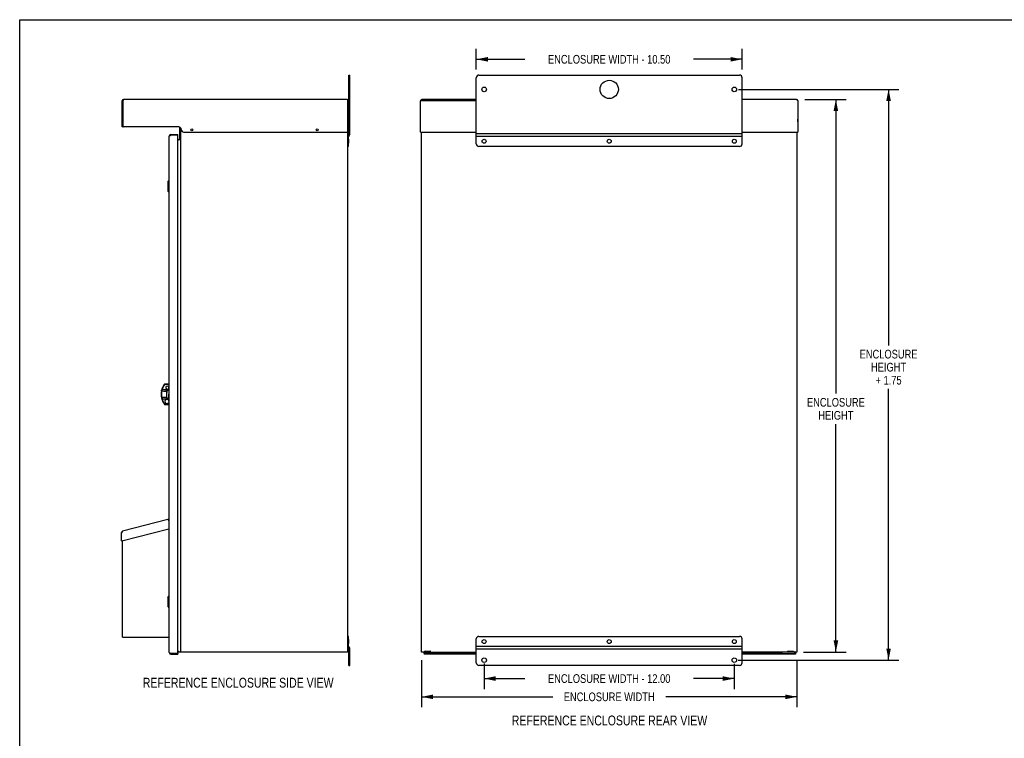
# Model space of a CAD drawing. Header units: inches. Extents: x 0 to 42.5, y 0 to 27.5.
# Tile 2 of 5: x 0 to 21.2, y 12 to 27.5. Entities that reach past the tile are written whole.
import ezdxf

# ---------------------------------------------------------------- set-up
doc = ezdxf.new("R2010")
doc.units = ezdxf.units.IN
doc.header["$LTSCALE"] = 2.3375
doc.header["$MEASUREMENT"] = 0
doc.layers.get('0').update_dxf_attribs({"linetype": 'CONTINUOUS'})
doc.styles.get("Standard").update_dxf_attribs({"font": 'txt', "width": 0.8})
doc.dimstyles.new('DIMSTYLE_7', dxfattribs={"dimtxt": 0.1875, "dimasz": 0.25, "dimexe": 0.09, "dimexo": 0.07, "dimgap": 0.0375, "dimtad": 0, "dimtih": 1, "dimtoh": 1, "dimlfac": 0.4, "dimzin": 4, "dimdsep": 46, "dimtxsty": 'Standard', "dimblk": '_FILLED', "dimblk1": '_FILLED', "dimblk2": '_FILLED', "dimcen": 0.09, "dimadec": 0, "dimazin": 0, "dimtfac": 1, "dimtofl": 0, "dimtmove": 0, "dimatfit": 3, "dimldrblk": '_FILLED', "dimfxl": 0, "dimtolj": 1, "dimtzin": 4, "dimarcsym": 0})

# ---------------------------------------------------------------- blocks, each defined once
blk = doc.blocks.new('_FILLED')
at = {"color": 0, "linetype": 'ByBlock'}
blk.add_solid([(0, 0), (-1, 0.2), (-1, -0.2)], dxfattribs=at)
blk = doc.blocks.new('*D13')
at = {"color": 2, "linetype": 'Continuous'}
for p, q in [((15.51, 25.995), (18.077, 25.995)), ((18.077, 25.995), (18.977, 25.995)), ((18.752, 25.995), (18.752, 20.468)), ((18.752, 13.676), (18.752, 19.531)), ((15.507, 13.676), (18.077, 13.676)), ((18.077, 13.676), (18.977, 13.676))]:
    blk.add_line(p, q, dxfattribs=at)
at = {"color": 2, "linetype": 'Continuous', "xscale": 0.25, "yscale": 0.25, "zscale": 0.25}
for p, rotation in [((18.752, 25.995), 90), ((18.752, 13.676), 270)]:
    blk.add_blockref('_FILLED', p, dxfattribs=dict(at, rotation=rotation))
at = {"color": 2, "linetype": 'Continuous', "insert": (18.752, 20.375), "char_height": 0.1875, "width": 1.35, "attachment_point": 2, "line_spacing_factor": 0.9}
blk.add_mtext('ENCLOSURE\\PHEIGHT\\P+ 1.75', dxfattribs=at)
blk = doc.blocks.new('*D14')
at = {"color": 2, "linetype": 'Continuous'}
for p, q in [((16.942, 25.776), (17.84, 25.776)), ((17.615, 25.776), (17.615, 19.429)), ((17.615, 13.851), (17.615, 18.773)), ((16.913, 13.851), (16.94, 13.851)), ((16.94, 13.851), (17.84, 13.851))]:
    blk.add_line(p, q, dxfattribs=at)
at = {"color": 2, "linetype": 'Continuous', "xscale": 0.25, "yscale": 0.25, "zscale": 0.25}
for p, rotation in [((17.615, 25.776), 90), ((17.615, 13.851), 270)]:
    blk.add_blockref('_FILLED', p, dxfattribs=dict(at, rotation=rotation))
at = {"color": 2, "linetype": 'Continuous', "insert": (17.615, 19.335), "char_height": 0.1875, "width": 1.35, "attachment_point": 2, "line_spacing_factor": 0.9}
blk.add_mtext('ENCLOSURE\\PHEIGHT', dxfattribs=at)
blk = doc.blocks.new('*D17')
at = {"color": 2, "linetype": 'Continuous'}
for p, q in [((8.673, 13.676), (8.673, 12.659)), ((16.773, 13.676), (16.773, 12.659)), ((8.673, 12.884), (11.505, 12.884)), ((16.773, 12.884), (13.942, 12.884))]:
    blk.add_line(p, q, dxfattribs=at)
at = {"color": 2, "linetype": 'Continuous', "xscale": 0.25, "yscale": 0.25, "zscale": 0.25, "rotation": 180}
blk.add_blockref('_FILLED', (8.673, 12.884), dxfattribs=at)
at = {"color": 2, "linetype": 'Continuous', "xscale": 0.25, "yscale": 0.25, "zscale": 0.25}
blk.add_blockref('_FILLED', (16.773, 12.884), dxfattribs=at)
at = {"color": 2, "linetype": 'Continuous', "insert": (12.723, 12.978), "char_height": 0.1875, "width": 2.25, "attachment_point": 2, "line_spacing_factor": 0.9}
blk.add_mtext('ENCLOSURE WIDTH', dxfattribs=at)
blk = doc.blocks.new('*D18')
at = {"color": 2, "linetype": 'Continuous'}
for p, q in [((10.023, 13.604), (10.023, 13.184)), ((15.423, 13.596), (15.423, 13.184)), ((10.023, 13.278), (10.905, 13.278)), ((10.023, 13.184), (10.023, 13.053)), ((15.423, 13.278), (14.542, 13.278)), ((15.423, 13.184), (15.423, 13.053))]:
    blk.add_line(p, q, dxfattribs=at)
at = {"color": 2, "linetype": 'Continuous', "xscale": 0.25, "yscale": 0.25, "zscale": 0.25, "rotation": 180}
blk.add_blockref('_FILLED', (10.023, 13.278), dxfattribs=at)
at = {"color": 2, "linetype": 'Continuous', "xscale": 0.25, "yscale": 0.25, "zscale": 0.25}
blk.add_blockref('_FILLED', (15.423, 13.278), dxfattribs=at)
at = {"color": 2, "linetype": 'Continuous', "insert": (12.723, 13.372), "char_height": 0.1875, "width": 3.45, "attachment_point": 2, "line_spacing_factor": 0.9}
blk.add_mtext('ENCLOSURE WIDTH - 12.00', dxfattribs=at)
blk = doc.blocks.new('*D19')
at = {"color": 2, "linetype": 'Continuous'}
for p, q in [((9.855, 26.551), (9.855, 26.87)), ((15.592, 26.551), (15.592, 26.87)), ((9.855, 26.645), (10.905, 26.645)), ((15.592, 26.645), (14.542, 26.645)), ((9.855, 26.423), (9.855, 26.551)), ((15.592, 26.423), (15.592, 26.551))]:
    blk.add_line(p, q, dxfattribs=at)
at = {"color": 2, "linetype": 'Continuous', "xscale": 0.25, "yscale": 0.25, "zscale": 0.25, "rotation": 180}
blk.add_blockref('_FILLED', (9.855, 26.645), dxfattribs=at)
at = {"color": 2, "linetype": 'Continuous', "xscale": 0.25, "yscale": 0.25, "zscale": 0.25}
blk.add_blockref('_FILLED', (15.592, 26.645), dxfattribs=at)
at = {"color": 2, "linetype": 'Continuous', "insert": (12.723, 26.739), "char_height": 0.1875, "width": 3.45, "attachment_point": 2, "line_spacing_factor": 0.9}
blk.add_mtext('ENCLOSURE WIDTH - 10.50', dxfattribs=at)

msp = doc.modelspace()

# ---------------------------------------------------------------- linework, layer by layer
at = {"color": 7, "linetype": 'Continuous'}
for p, q in [((0, 0), (0, 27.5)), ((0, 27.5), (42.5, 27.5)), ((7.1044, 26.3043), (7.1278, 26.3043)), ((7.1044, 26.2481), (7.1278, 26.2481)), ((7.1278, 25.0335), (7.1278, 26.3043)), ((9.8547, 24.8196), (9.8547, 26.2481)), ((9.9109, 26.3043), (15.5359, 26.3043)), ((15.5922, 24.8196), (15.5922, 26.2481)), ((2.2139, 25.7488), (2.2274, 25.7488)), ((7.0965, 25.7488), (7.083, 25.7488)), ((7.0974, 25.3546), (7.0965, 25.3546)), ((7.0974, 25.297), (7.0965, 25.297)), ((7.0974, 25.297), (7.0974, 25.3546)), ((8.6523, 25.297), (8.6523, 25.3546)), ((8.6523, 25.3546), (8.6532, 25.3546)), ((8.6523, 25.297), (8.6532, 25.297)), ((16.7946, 25.3546), (16.7937, 25.3546)), ((16.7946, 25.297), (16.7937, 25.297)), ((16.7946, 25.297), (16.7946, 25.3546)), ((2.2274, 25.1897), (2.2139, 25.1897)), ((2.2274, 25.1852), (2.2139, 25.1852)), ((2.2274, 25.1897), (2.2274, 25.1852)), ((7.083, 25.0727), (7.083, 25.0772)), ((7.083, 25.0772), (7.0965, 25.0772)), ((3.2643, 25.0234), (3.2643, 25.0059)), ((3.411, 25.0059), (3.411, 25.0234)), ((3.4155, 25.0059), (3.411, 25.0059)), ((3.4155, 25.0059), (3.4155, 25.0234)), ((3.4185, 24.8934), (3.4155, 24.8934)), ((3.4185, 24.8934), (3.4185, 24.9109)), ((3.4198, 24.8934), (3.4185, 24.8934)), ((3.422, 24.9109), (3.422, 24.8967)), ((3.4763, 24.9297), (3.4587, 24.9297)), ((3.4763, 24.9157), (3.4587, 24.9157)), ((7.0763, 24.976), (7.0997, 24.976)), ((7.083, 25.0727), (7.0965, 25.0727)), ((7.0833, 24.9984), (7.1025, 24.985)), ((7.0997, 24.7633), (7.0997, 24.976)), ((7.1006, 24.9181), (7.0997, 24.9181)), ((7.1006, 24.8335), (7.1006, 24.9181)), ((7.1207, 25.0111), (7.1016, 25.0245)), ((7.1207, 25.0111), (7.1025, 24.985)), ((7.1278, 25.0335), (7.1044, 25.0335)), ((8.6532, 25.0727), (8.6577, 25.0727)), ((15.5922, 25.0335), (9.8547, 25.0335)), ((9.8547, 24.985), (15.5922, 24.985)), ((16.7937, 25.0727), (16.7892, 25.0727)), ((7.0997, 24.8196), (7.0763, 24.8196)), ((7.0997, 24.7633), (7.0763, 24.7633)), ((7.1006, 24.8335), (7.0997, 24.8335)), ((15.5359, 24.7633), (9.9109, 24.7633)), ((3.1938, 23.9959), (3.2204, 24.0224)), ((3.2204, 24.0224), (3.2204, 23.7744)), ((3.2204, 24.0224), (3.2292, 24.0224)), ((3.1938, 23.9959), (3.1938, 23.801)), ((3.1938, 23.801), (3.2204, 23.7744)), ((3.2204, 23.7744), (3.2292, 23.7744)), ((3.0909, 19.5489), (3.1067, 19.5836)), ((3.1067, 19.5836), (3.126, 19.6165)), ((3.1156, 19.6238), (3.1159, 19.6235)), ((3.1159, 19.6235), (3.1169, 19.6227)), ((3.1169, 19.6227), (3.1185, 19.6215)), ((3.1185, 19.6215), (3.1207, 19.6201)), ((3.1207, 19.6201), (3.1232, 19.6183)), ((3.1232, 19.6183), (3.126, 19.6165)), ((3.126, 19.6165), (3.1281, 19.619)), ((3.1281, 19.619), (3.1308, 19.6209)), ((3.1308, 19.6209), (3.1338, 19.6221)), ((3.1338, 19.6221), (3.1371, 19.6225)), ((3.1371, 19.6259), (3.1372, 19.6291)), ((3.1371, 19.6225), (3.1371, 19.6259)), ((3.2212, 19.6225), (3.1371, 19.6225)), ((3.1372, 19.6291), (3.1373, 19.6319)), ((3.1373, 19.6319), (3.1374, 19.634)), ((3.1374, 19.634), (3.1376, 19.6353)), ((3.1376, 19.6353), (3.1378, 19.6358)), ((3.2212, 19.6358), (3.1378, 19.6358)), ((3.2155, 19.5671), (3.2212, 19.5671)), ((3.2194, 19.5609), (3.2292, 19.5609)), ((3.2212, 19.6358), (3.2212, 19.5671)), ((3.0602, 19.4889), (3.0612, 19.4933)), ((3.0603, 19.4888), (3.0602, 19.4889)), ((3.0602, 19.3397), (3.0603, 19.3398)), ((3.0602, 19.3397), (3.0613, 19.3351)), ((3.0608, 19.4886), (3.0603, 19.4888)), ((3.0603, 19.3398), (3.0608, 19.34)), ((3.0615, 19.4884), (3.0608, 19.4886)), ((3.0608, 19.34), (3.0615, 19.3402)), ((3.0612, 19.4933), (3.0625, 19.497)), ((3.0624, 19.4881), (3.0615, 19.4884)), ((3.0615, 19.3402), (3.0624, 19.3405)), ((3.0635, 19.4878), (3.0624, 19.4881)), ((3.0624, 19.3405), (3.0635, 19.3408)), ((3.0625, 19.497), (3.0639, 19.5001)), ((3.0647, 19.4875), (3.0635, 19.4878)), ((3.0635, 19.3408), (3.066, 19.3414)), ((3.0639, 19.5001), (3.0654, 19.5028)), ((3.0712, 19.4858), (3.0647, 19.4875)), ((3.0654, 19.5028), (3.0669, 19.5051)), ((3.066, 19.3414), (3.0712, 19.3428)), ((3.0662, 19.4217), (3.0666, 19.4363)), ((3.0662, 19.4069), (3.0662, 19.4217)), ((3.0666, 19.3924), (3.0662, 19.4069)), ((3.0666, 19.4363), (3.0674, 19.4503)), ((3.0674, 19.3783), (3.0666, 19.3924)), ((3.0669, 19.5051), (3.0685, 19.5069)), ((3.0674, 19.4503), (3.0685, 19.4635)), ((3.0685, 19.3651), (3.0674, 19.3783)), ((3.0685, 19.5069), (3.07, 19.5085)), ((3.0685, 19.4635), (3.0698, 19.4755)), ((3.0698, 19.3532), (3.0685, 19.3651)), ((3.0698, 19.4755), (3.0712, 19.4858)), ((3.0712, 19.3428), (3.0698, 19.3532)), ((3.07, 19.5085), (3.0715, 19.5097)), ((3.0712, 19.4858), (3.0725, 19.49)), ((3.0712, 19.4858), (3.0731, 19.4856)), ((3.0731, 19.343), (3.0712, 19.3428)), ((3.0726, 19.3386), (3.0712, 19.3428)), ((3.0715, 19.5097), (3.073, 19.5107)), ((3.0725, 19.49), (3.0738, 19.4948)), ((3.0738, 19.3336), (3.0726, 19.3386)), ((3.073, 19.5107), (3.0745, 19.5114)), ((3.0731, 19.4856), (3.0751, 19.4855)), ((3.0751, 19.3431), (3.0731, 19.343)), ((3.0738, 19.4948), (3.075, 19.5002)), ((3.0745, 19.5114), (3.0758, 19.5119)), ((3.075, 19.5002), (3.0761, 19.5061)), ((3.0751, 19.4855), (3.077, 19.4854)), ((3.077, 19.3432), (3.0751, 19.3431)), ((3.0758, 19.5119), (3.0771, 19.5122)), ((3.0761, 19.5061), (3.0771, 19.5122)), ((3.077, 19.4854), (3.0774, 19.4898)), ((3.077, 19.4854), (3.1077, 19.4845)), ((3.1077, 19.3442), (3.077, 19.3432)), ((3.0774, 19.3387), (3.077, 19.3432)), ((3.0776, 19.5123), (3.0771, 19.5122)), ((3.0774, 19.4898), (3.0778, 19.4949)), ((3.0778, 19.3336), (3.0774, 19.3387)), ((3.0782, 19.5125), (3.0776, 19.5123)), ((3.0778, 19.4949), (3.0782, 19.5005)), ((3.0788, 19.5128), (3.0782, 19.5125)), ((3.0782, 19.5005), (3.0785, 19.5066)), ((3.0785, 19.5066), (3.0788, 19.5128)), ((3.0788, 19.5128), (3.0909, 19.5489)), ((3.1086, 19.5115), (3.0788, 19.5128)), ((3.1077, 19.4845), (3.1381, 19.4835)), ((3.1381, 19.3451), (3.1077, 19.3442)), ((3.1383, 19.5101), (3.1086, 19.5115)), ((3.1381, 19.4835), (3.1681, 19.4824)), ((3.1681, 19.3462), (3.1381, 19.3451)), ((3.1681, 19.5087), (3.1383, 19.5101)), ((3.1681, 19.4824), (3.1681, 19.5278)), ((3.1681, 19.5064), (3.1761, 19.5064)), ((3.1681, 19.3043), (3.1681, 19.3462)), ((3.1761, 19.3031), (3.1761, 19.5254)), ((3.1762, 19.4626), (3.1761, 19.4547)), ((3.1762, 19.366), (3.1761, 19.3739)), ((3.1766, 19.4695), (3.1762, 19.4626)), ((3.1766, 19.359), (3.1762, 19.366)), ((3.1773, 19.4757), (3.1766, 19.4695)), ((3.1773, 19.3529), (3.1766, 19.359)), ((3.1782, 19.4811), (3.1773, 19.4757)), ((3.1782, 19.3474), (3.1773, 19.3529)), ((3.1793, 19.4859), (3.1782, 19.4811)), ((3.1793, 19.3426), (3.1782, 19.3474)), ((3.1806, 19.4901), (3.1793, 19.4859)), ((3.1806, 19.3385), (3.1793, 19.3426)), ((3.1819, 19.4938), (3.1806, 19.4901)), ((3.1819, 19.3348), (3.1806, 19.3385)), ((3.1834, 19.4969), (3.1819, 19.4938)), ((3.1849, 19.4996), (3.1834, 19.4969)), ((3.1864, 19.5018), (3.1849, 19.4996)), ((3.1864, 19.5018), (3.1879, 19.5036)), ((3.1879, 19.5036), (3.1894, 19.505)), ((3.1894, 19.505), (3.1908, 19.5061)), ((3.1908, 19.5061), (3.1922, 19.507)), ((3.1922, 19.507), (3.1935, 19.5076)), ((3.1935, 19.5076), (3.1949, 19.508)), ((3.1949, 19.508), (3.1962, 19.5082)), ((3.1962, 19.5082), (3.1974, 19.5083)), ((3.1974, 19.5083), (3.1988, 19.5082)), ((3.1988, 19.5082), (3.2001, 19.5079)), ((3.2001, 19.5079), (3.2015, 19.5073)), ((3.2015, 19.5073), (3.2029, 19.5066)), ((3.2029, 19.5066), (3.2044, 19.5055)), ((3.2044, 19.5291), (3.2044, 19.5055)), ((3.2044, 19.5055), (3.2066, 19.5035)), ((3.2066, 19.5035), (3.2087, 19.5012)), ((3.2087, 19.5012), (3.2107, 19.4985)), ((3.2107, 19.4985), (3.2126, 19.4953)), ((3.2126, 19.4953), (3.2143, 19.4915)), ((3.2143, 19.4915), (3.2158, 19.4871)), ((3.2143, 19.337), (3.2158, 19.3414)), ((3.2158, 19.4871), (3.2171, 19.482)), ((3.2158, 19.3414), (3.2171, 19.3466)), ((3.2171, 19.482), (3.2182, 19.476)), ((3.2171, 19.3466), (3.2182, 19.3526)), ((3.2182, 19.476), (3.219, 19.4691)), ((3.2182, 19.3526), (3.219, 19.3595)), ((3.219, 19.4691), (3.2194, 19.4613)), ((3.219, 19.3595), (3.2194, 19.3673)), ((3.2194, 19.4613), (3.2196, 19.4526)), ((3.2195, 19.424), (3.2194, 19.4143)), ((3.2195, 19.4046), (3.2194, 19.4143)), ((3.2194, 19.3673), (3.2196, 19.376)), ((3.2196, 19.4433), (3.2195, 19.424)), ((3.2196, 19.3853), (3.2195, 19.4046)), ((3.2196, 19.4526), (3.2196, 19.4476)), ((3.2196, 19.4476), (3.2196, 19.4433)), ((3.2196, 19.381), (3.2196, 19.3853)), ((3.2196, 19.376), (3.2196, 19.381)), ((3.0613, 19.3351), (3.0627, 19.3312)), ((3.0627, 19.3312), (3.0642, 19.3279)), ((3.0642, 19.3279), (3.0658, 19.3251)), ((3.0658, 19.3251), (3.0675, 19.3228)), ((3.0675, 19.3228), (3.0692, 19.3209)), ((3.0692, 19.3209), (3.0709, 19.3194)), ((3.0709, 19.3194), (3.0725, 19.3183)), ((3.0725, 19.3183), (3.0741, 19.3174)), ((3.075, 19.3282), (3.0738, 19.3336)), ((3.0741, 19.3174), (3.0756, 19.3168)), ((3.0761, 19.3224), (3.075, 19.3282)), ((3.0756, 19.3168), (3.0771, 19.3164)), ((3.0771, 19.3164), (3.0761, 19.3224)), ((3.0771, 19.3164), (3.0776, 19.3163)), ((3.0776, 19.3163), (3.0782, 19.3161)), ((3.0782, 19.328), (3.0778, 19.3336)), ((3.0785, 19.322), (3.0782, 19.328)), ((3.0782, 19.3161), (3.0788, 19.3158)), ((3.0788, 19.3158), (3.0785, 19.322)), ((3.0788, 19.3158), (3.1086, 19.3171)), ((3.0909, 19.2797), (3.0788, 19.3158)), ((3.1067, 19.245), (3.0909, 19.2797)), ((3.126, 19.2121), (3.1067, 19.245)), ((3.1086, 19.3171), (3.1383, 19.3185)), ((3.1159, 19.2051), (3.1156, 19.2048)), ((3.1156, 19.2048), (3.1156, 19.2048)), ((3.1169, 19.2059), (3.1159, 19.2051)), ((3.1185, 19.207), (3.1169, 19.2059)), ((3.1207, 19.2085), (3.1185, 19.207)), ((3.1232, 19.2103), (3.1207, 19.2085)), ((3.126, 19.2121), (3.1232, 19.2103)), ((3.126, 19.2121), (3.1281, 19.2096)), ((3.1281, 19.2096), (3.1308, 19.2077)), ((3.1308, 19.2077), (3.1339, 19.2065)), ((3.1339, 19.2065), (3.1371, 19.2061)), ((3.1371, 19.2061), (3.1371, 19.2027)), ((3.1371, 19.2061), (3.2212, 19.2061)), ((3.1371, 19.2027), (3.1372, 19.1996)), ((3.1372, 19.1996), (3.1373, 19.1969)), ((3.1373, 19.1969), (3.1374, 19.1947)), ((3.1374, 19.1947), (3.1376, 19.1933)), ((3.1376, 19.1933), (3.1378, 19.1928)), ((3.1378, 19.1928), (3.2212, 19.1928)), ((3.1383, 19.3185), (3.1681, 19.3199)), ((3.1681, 19.3222), (3.1761, 19.3222)), ((3.1834, 19.3317), (3.1819, 19.3348)), ((3.1849, 19.329), (3.1834, 19.3317)), ((3.1864, 19.3268), (3.1849, 19.329)), ((3.1879, 19.325), (3.1864, 19.3268)), ((3.1894, 19.3235), (3.1879, 19.325)), ((3.1908, 19.3224), (3.1894, 19.3235)), ((3.1922, 19.3216), (3.1908, 19.3224)), ((3.1936, 19.321), (3.1922, 19.3216)), ((3.1949, 19.3206), (3.1936, 19.321)), ((3.1962, 19.3203), (3.1949, 19.3206)), ((3.1975, 19.3203), (3.1962, 19.3203)), ((3.1988, 19.3204), (3.1975, 19.3203)), ((3.2001, 19.3207), (3.1988, 19.3204)), ((3.2015, 19.3212), (3.2001, 19.3207)), ((3.2029, 19.322), (3.2015, 19.3212)), ((3.2044, 19.3231), (3.2029, 19.322)), ((3.2044, 19.3231), (3.2066, 19.325)), ((3.2044, 19.3231), (3.2044, 19.2995)), ((3.2066, 19.325), (3.2087, 19.3273)), ((3.2087, 19.3273), (3.2107, 19.3301)), ((3.2107, 19.3301), (3.2126, 19.3333)), ((3.2126, 19.3333), (3.2143, 19.337)), ((3.2212, 19.2371), (3.2126, 19.2371)), ((3.2194, 19.2677), (3.2292, 19.2677)), ((3.2212, 19.1928), (3.2212, 19.2371)), ((3.2292, 16.6845), (3.2161, 16.6845)), ((3.2283, 16.6913), (3.2165, 16.6882)), ((2.2005, 16.4306), (2.2086, 16.4306)), ((2.2007, 16.2516), (2.2005, 16.2516)), ((2.214, 16.2481), (2.2005, 16.2481)), ((2.214, 16.2516), (2.214, 16.2481)), ((3.1938, 15.0281), (3.2204, 15.0547)), ((3.1938, 15.0281), (3.1938, 14.8332)), ((3.2204, 15.0547), (3.2204, 14.8067)), ((3.2204, 15.0547), (3.2292, 15.0547)), ((3.1938, 14.8332), (3.2204, 14.8067)), ((3.2204, 14.8067), (3.2292, 14.8067)), ((7.0997, 14.1886), (7.0763, 14.1886)), ((7.0997, 14.1323), (7.0763, 14.1323)), ((7.0997, 13.9759), (7.0997, 14.1886)), ((7.1006, 14.1184), (7.0997, 14.1184)), ((7.1006, 14.0338), (7.0997, 14.0338)), ((7.1006, 14.0338), (7.1006, 14.1184)), ((9.8547, 13.62), (9.8547, 14.1323)), ((9.9109, 14.1886), (15.5359, 14.1886)), ((15.5922, 13.62), (15.5922, 14.1323)), ((3.2643, 13.8052), (3.2643, 13.8227)), ((3.411, 13.8227), (3.411, 13.8052)), ((3.411, 13.8227), (3.4155, 13.8227)), ((3.4155, 13.8684), (3.4284, 13.8684)), ((3.4155, 13.8227), (3.4155, 13.8052)), ((3.4216, 13.8684), (3.4216, 13.8508)), ((3.4261, 13.8684), (3.4261, 13.8508)), ((7.0763, 13.9759), (7.0997, 13.9759)), ((7.0833, 13.9534), (7.1025, 13.9669)), ((7.1207, 13.9408), (7.1016, 13.9274)), ((7.1025, 13.9669), (7.1207, 13.9408)), ((7.1278, 13.9184), (7.1044, 13.9184)), ((7.1278, 13.5637), (7.1278, 13.9184)), ((8.7472, 13.8272), (8.7297, 13.8272)), ((8.7297, 13.8227), (8.7297, 13.8052)), ((8.7297, 13.8227), (9.8547, 13.8227)), ((8.7342, 13.8227), (8.7342, 13.8052)), ((8.7454, 13.8508), (8.7454, 13.8518)), ((8.7467, 13.8684), (8.8657, 13.8684)), ((8.7472, 13.8227), (8.7472, 13.8508)), ((8.7483, 13.8266), (8.7475, 13.8247)), ((8.7499, 13.8684), (8.7499, 13.8508)), ((8.7544, 13.8684), (8.7544, 13.8508)), ((8.8579, 13.8684), (8.8579, 13.8508)), ((8.8624, 13.8684), (8.8624, 13.8508)), ((9.0359, 13.8508), (9.0359, 13.8406)), ((9.0359, 13.8406), (9.8547, 13.8406)), ((15.5922, 13.9669), (9.8547, 13.9669)), ((9.8547, 13.9184), (15.5922, 13.9184)), ((15.5922, 13.8406), (16.411, 13.8406)), ((15.5922, 13.8227), (16.7453, 13.8227)), ((16.411, 13.8508), (16.411, 13.8406)), ((16.5812, 13.8684), (16.7002, 13.8684)), ((16.5844, 13.8684), (16.5844, 13.8508)), ((16.5889, 13.8684), (16.5889, 13.8508)), ((16.6924, 13.8684), (16.6924, 13.8508)), ((16.6969, 13.8684), (16.6969, 13.8508)), ((16.7014, 13.8508), (16.7014, 13.8518)), ((16.7267, 13.8266), (16.7275, 13.8247)), ((16.7278, 13.8227), (16.7278, 13.8508)), ((16.7278, 13.8272), (16.7453, 13.8272)), ((16.7408, 13.8227), (16.7408, 13.8052)), ((16.7453, 13.8227), (16.7453, 13.8052)), ((7.1044, 13.62), (7.1278, 13.62)), ((7.1044, 13.5637), (7.1278, 13.5637)), ((15.5359, 13.5637), (9.9109, 13.5637))]:
    msp.add_line(p, q, dxfattribs=at)
at = {"color": 3, "linetype": 'Continuous'}
for p, q in [((7.1044, 25.0335), (7.1044, 26.3043)), ((2.2139, 25.1852), (2.2139, 25.7488)), ((2.2285, 25.7524), (2.2274, 25.7488)), ((2.2274, 25.7488), (2.2274, 25.1897)), ((2.2297, 25.7558), (2.2285, 25.7524)), ((2.2308, 25.7592), (2.2297, 25.7558)), ((2.2319, 25.7623), (2.2308, 25.7592)), ((2.233, 25.7653), (2.2319, 25.7623)), ((2.2342, 25.7679), (2.233, 25.7653)), ((2.2353, 25.7702), (2.2342, 25.7679)), ((2.2364, 25.7722), (2.2353, 25.7702)), ((2.2375, 25.7738), (2.2364, 25.7722)), ((2.2387, 25.7749), (2.2375, 25.7738)), ((2.2398, 25.7756), (2.2387, 25.7749)), ((2.2409, 25.7758), (2.2398, 25.7756)), ((7.0695, 25.7758), (2.2409, 25.7758)), ((7.0695, 25.7758), (7.0706, 25.7756)), ((7.0706, 25.7756), (7.0718, 25.7749)), ((7.0718, 25.7749), (7.0729, 25.7738)), ((7.0729, 25.7738), (7.074, 25.7722)), ((7.074, 25.7722), (7.0751, 25.7702)), ((7.0751, 25.7702), (7.0763, 25.7679)), ((7.0763, 25.7679), (7.0774, 25.7653)), ((7.0774, 25.7653), (7.0785, 25.7623)), ((7.0785, 25.7623), (7.0796, 25.7592)), ((7.0796, 25.7592), (7.0808, 25.7558)), ((7.0808, 25.7558), (7.0819, 25.7524)), ((7.0819, 25.7524), (7.083, 25.7488)), ((7.083, 25.0772), (7.083, 25.7488)), ((7.0965, 25.0727), (7.0965, 25.7488)), ((8.6532, 25.7488), (8.6556, 25.7527)), ((8.6532, 25.0727), (8.6532, 25.7488)), ((9.8547, 25.7488), (8.6532, 25.7488)), ((8.6556, 25.7527), (8.6581, 25.7564)), ((8.6581, 25.7564), (8.6606, 25.76)), ((8.6606, 25.76), (8.663, 25.7634)), ((8.663, 25.7634), (8.6655, 25.7665)), ((8.6655, 25.7665), (8.6679, 25.7692)), ((8.6679, 25.7692), (8.6704, 25.7715)), ((8.6704, 25.7715), (8.6728, 25.7734)), ((8.6728, 25.7734), (8.6753, 25.7747)), ((8.6753, 25.7747), (8.6777, 25.7756)), ((8.6777, 25.7756), (8.6802, 25.7758)), ((9.8547, 25.7758), (8.6802, 25.7758)), ((16.7667, 25.7758), (15.5922, 25.7758)), ((16.7667, 25.7758), (16.7691, 25.7756)), ((16.7691, 25.7756), (16.7716, 25.7747)), ((16.7716, 25.7747), (16.7741, 25.7734)), ((16.7741, 25.7734), (16.7765, 25.7715)), ((16.7765, 25.7715), (16.779, 25.7692)), ((16.779, 25.7692), (16.7814, 25.7665)), ((16.7814, 25.7665), (16.7839, 25.7634)), ((16.7839, 25.7634), (16.7863, 25.76)), ((16.7863, 25.76), (16.7888, 25.7564)), ((16.7888, 25.7564), (16.7912, 25.7527)), ((16.7912, 25.7527), (16.7937, 25.7488)), ((16.7937, 25.7488), (16.7937, 25.0727)), ((3.4315, 25.1852), (2.2319, 25.1852)), ((3.4587, 24.9157), (3.4587, 25.1781)), ((3.4763, 13.8508), (3.4763, 25.1628)), ((3.4875, 25.1292), (3.4875, 25.1287)), ((3.2292, 24.9883), (3.2295, 24.9898)), ((3.2292, 13.8403), (3.2292, 24.9883)), ((3.2295, 24.9898), (3.2304, 24.9913)), ((3.2304, 24.9913), (3.2319, 24.9927)), ((3.2319, 24.9927), (3.2339, 24.9942)), ((3.2339, 24.9942), (3.2365, 24.9956)), ((3.2365, 24.9956), (3.2395, 24.9971)), ((3.2395, 24.9971), (3.2429, 24.9986)), ((3.2429, 24.9986), (3.2468, 25)), ((3.2468, 25), (3.2509, 25.0015)), ((3.2509, 25.0015), (3.2552, 25.003)), ((3.2552, 25.003), (3.2597, 25.0044)), ((3.2597, 25.0044), (3.2643, 25.0059)), ((3.2643, 25.0234), (3.4155, 25.0234)), ((3.411, 25.0059), (3.2643, 25.0059)), ((3.4155, 13.8272), (3.4155, 25.0014)), ((3.4155, 24.9109), (3.4223, 24.9109)), ((3.4186, 24.8932), (3.4155, 24.8932)), ((3.4222, 24.9099), (3.4222, 24.8967)), ((3.4257, 24.9134), (3.4763, 24.9134)), ((3.5435, 25.0727), (7.0785, 25.0727)), ((7.0763, 25.0727), (7.0763, 13.8508)), ((7.1016, 25.0245), (7.0833, 24.9984)), ((8.6577, 25.0727), (9.8547, 25.0727)), ((8.6734, 13.8508), (8.6734, 25.0727)), ((15.5922, 25.0727), (16.7892, 25.0727)), ((16.7734, 25.0727), (16.7734, 13.8508)), ((3.1954, 16.7107), (2.2207, 16.4568)), ((3.1954, 16.7107), (3.1965, 16.7108)), ((3.1965, 16.7108), (3.1976, 16.7105)), ((3.1976, 16.7105), (3.1988, 16.71)), ((3.1988, 16.71), (3.2002, 16.7091)), ((3.2002, 16.7091), (3.2015, 16.708)), ((3.2015, 16.708), (3.203, 16.7065)), ((3.203, 16.7065), (3.2045, 16.7049)), ((3.2045, 16.7049), (3.2061, 16.7029)), ((3.2061, 16.7029), (3.2078, 16.7008)), ((3.2078, 16.7008), (3.2094, 16.6985)), ((3.2094, 16.6985), (3.2112, 16.6961)), ((3.2112, 16.6961), (3.2129, 16.6935)), ((3.2129, 16.6935), (3.2147, 16.6909)), ((3.2147, 16.6909), (3.2165, 16.6882)), ((3.2165, 16.6882), (3.2157, 16.681)), ((3.2157, 16.681), (3.2202, 16.681)), ((2.2005, 16.2481), (2.2005, 16.4306)), ((2.2005, 16.4236), (2.2044, 16.427)), ((2.2044, 16.427), (2.2083, 16.4303)), ((2.2049, 16.2492), (3.2191, 16.5134)), ((2.2083, 16.4303), (2.2121, 16.4337)), ((2.2121, 16.4337), (2.2126, 16.4367)), ((2.2126, 16.4367), (2.213, 16.4396)), ((2.213, 16.4396), (2.2135, 16.4424)), ((2.2135, 16.4424), (2.2141, 16.445)), ((2.2141, 16.445), (2.2147, 16.4474)), ((2.2147, 16.4474), (2.2153, 16.4495)), ((2.2153, 16.4495), (2.216, 16.4515)), ((2.216, 16.4515), (2.2168, 16.4531)), ((2.2168, 16.4531), (2.2177, 16.4545)), ((2.2177, 16.4545), (2.2186, 16.4555)), ((2.2186, 16.4555), (2.2196, 16.4563)), ((2.2196, 16.4563), (2.2207, 16.4568)), ((2.2167, 14.1708), (2.2167, 16.2523)), ((2.2167, 14.1708), (3.2292, 14.1708)), ((3.2292, 13.8403), (3.2295, 13.8388)), ((3.2295, 13.8388), (3.2304, 13.8373)), ((3.2304, 13.8373), (3.2319, 13.8359)), ((3.2319, 13.8359), (3.2339, 13.8344)), ((3.2339, 13.8344), (3.2365, 13.8329)), ((3.2365, 13.8329), (3.2395, 13.8315)), ((3.2395, 13.8315), (3.2429, 13.83)), ((3.2429, 13.83), (3.2468, 13.8286)), ((3.2468, 13.8286), (3.2509, 13.8271)), ((3.2509, 13.8271), (3.2552, 13.8256)), ((3.2552, 13.8256), (3.2597, 13.8242)), ((3.2597, 13.8242), (3.2643, 13.8227)), ((3.411, 13.8227), (3.2643, 13.8227)), ((3.4155, 13.8711), (3.4249, 13.8711)), ((7.0763, 13.8508), (3.4155, 13.8508)), ((3.4285, 13.8543), (3.4285, 13.8676)), ((7.0833, 13.9534), (7.1016, 13.9274)), ((7.1044, 13.5637), (7.1044, 13.9184)), ((8.7431, 13.8508), (8.6734, 13.8508)), ((8.7297, 13.8227), (8.7297, 13.8508)), ((8.7454, 13.8508), (9.8547, 13.8508)), ((8.7466, 13.8543), (8.7466, 13.8676)), ((8.7501, 13.8711), (8.8623, 13.8711)), ((8.8658, 13.8543), (8.8658, 13.8676)), ((16.7734, 13.8508), (15.5922, 13.8508)), ((16.5811, 13.8543), (16.5811, 13.8676)), ((16.5846, 13.8711), (16.6968, 13.8711)), ((16.7003, 13.8543), (16.7003, 13.8676)), ((16.7453, 13.8508), (16.7453, 13.8227)), ((3.2643, 13.8052), (3.4155, 13.8052)), ((9.8547, 13.8052), (8.7297, 13.8052)), ((16.7453, 13.8052), (15.5922, 13.8052))]:
    msp.add_line(p, q, dxfattribs=at)
at = {"color": 7, "linetype": 'Continuous'}
for centre, radius in [((12.7234, 25.995), 0.1969), ((10.0234, 25.995), 0.0492), ((15.4234, 25.995), 0.0492), ((10.0234, 24.8758), 0.0423), ((12.7234, 24.8758), 0.0423), ((15.4234, 24.8758), 0.0423), ((10.0234, 14.0761), 0.0423), ((12.7234, 14.0761), 0.0423), ((15.4234, 14.0761), 0.0423), ((10.0234, 13.6762), 0.0492), ((15.4234, 13.6762), 0.0492)]:
    msp.add_circle(centre, radius, dxfattribs=at)
at = {"color": 3, "linetype": 'Continuous'}
for centre in [(3.7125, 25.1218), (6.4215, 25.1218)]:
    msp.add_circle(centre, 0.021, dxfattribs=at)
at = {"color": 7, "linetype": 'Continuous'}
for centre, radius, start, end in [((9.9109, 26.2481), 0.0563, 90, 180), ((15.5359, 26.2481), 0.0563, 0, 90), ((2.2409, 25.7488), 0.0135, 144.55167, 180), ((7.0695, 25.7488), 0.0135, 0, 35.44833), ((3.2643, 24.9883), 0.0175, 90, 125.44807), ((3.4412, 24.9285), 0.0351, 334.55802, 338.53699), ((7.1154, 24.976), 0.0158, 145, 180), ((7.0887, 25.0335), 0.0391, 325, 360), ((9.9109, 24.8196), 0.0563, 180, 270), ((15.5359, 24.8196), 0.0563, 270, 360), ((3.4337, 19.4143), 0.3809, 146.63109, 168.70146), ((3.1378, 19.6092), 0.0266, 90, 146.66443), ((3.1839, 19.557), 0.0332, 17.72674, 241.55984), ((3.1864, 19.557), 0.0332, 251.8202, 6.73802), ((3.4337, 19.4143), 0.3809, 168.70224, 191.29481), ((3.4337, 19.4143), 0.3809, 172.47033, 191.29553), ((3.4337, 19.4143), 0.3809, 191.2922, 213.36348), ((3.4337, 19.4143), 0.3809, 191.29403, 213.36512), ((3.1378, 19.2194), 0.0266, 213.33559, 270), ((3.1378, 19.2194), 0.0266, 213.36036, 270), ((3.1751, 19.2606), 0.0443, 99.03793, 328.01091), ((3.1864, 19.2716), 0.0332, 353.26198, 108.1798), ((9.9109, 14.1323), 0.0563, 90, 180), ((15.5359, 14.1323), 0.0563, 0, 90), ((3.2643, 13.8403), 0.0175, 234.55193, 270), ((7.1154, 13.9759), 0.0158, 180, 215), ((7.0887, 13.9184), 0.0391, 0, 35), ((9.0359, 13.9936), 0.153, 248.92378, 270), ((16.411, 13.9936), 0.153, 270, 291.07622), ((9.9109, 13.62), 0.0563, 180, 270), ((15.5359, 13.62), 0.0563, 270, 360)]:
    msp.add_arc(centre, radius, start, end, dxfattribs=at)
at = {"color": 3, "linetype": 'Continuous'}
for centre, radius, start, end in [((2.2409, 25.7488), 0.027, 90, 180), ((7.0695, 25.7488), 0.027, 0, 90), ((8.6802, 25.7488), 0.027, 90, 180), ((16.7667, 25.7488), 0.027, 0, 90), ((2.2319, 25.1897), 0.0045, 180, 270), ((3.4315, 25.1292), 0.056, 0, 90), ((3.5435, 25.1287), 0.056, 180, 270), ((7.0785, 25.0772), 0.0045, 270, 360), ((8.6577, 25.0772), 0.0045, 180, 270), ((16.7892, 25.0772), 0.0045, 270, 360), ((3.2643, 24.9883), 0.0351, 90, 180), ((3.411, 25.0014), 0.0045, 0, 90), ((3.4186, 24.8967), 0.00351, 270, 360), ((3.4257, 24.9099), 0.00351, 90, 180), ((3.4412, 24.9285), 0.0175, 300.72618, 360), ((7.1154, 24.976), 0.0391, 145, 180), ((7.0887, 25.0335), 0.0158, 325, 360), ((3.2022, 16.6845), 0.027, 0, 104.6), ((3.2202, 16.672), 0.009, 0, 90), ((2.2275, 16.4306), 0.027, 104.6, 180), ((3.2157, 16.5265), 0.0135, 284.6, 360), ((2.204, 16.2526), 0.00351, 180, 284.6), ((3.2643, 13.8403), 0.0351, 180, 270), ((3.411, 13.8272), 0.0045, 270, 360), ((3.4249, 13.8676), 0.00351, 0, 90), ((3.432, 13.8543), 0.00351, 180, 270), ((7.1154, 13.9759), 0.0391, 180, 215), ((7.0887, 13.9184), 0.0158, 0, 35), ((8.7431, 13.8543), 0.00351, 270, 360), ((8.7501, 13.8676), 0.00351, 90, 180), ((8.8623, 13.8676), 0.00351, 0, 90), ((8.8693, 13.8543), 0.00351, 180, 270), ((16.5776, 13.8543), 0.00351, 270, 360), ((16.5846, 13.8676), 0.00351, 90, 180), ((16.6968, 13.8676), 0.00351, 0, 90), ((16.7038, 13.8543), 0.00351, 180, 270)]:
    msp.add_arc(centre, radius, start, end, dxfattribs=at)

# ---------------------------------------------------------------- texts
at = {"color": 2, "linetype": 'Continuous', "char_height": 0.2125, "width": 4.93, "attachment_point": 2, "line_spacing_factor": 0.9}
for s, insert in [('REFERENCE ENCLOSURE SIDE VIEW', (4.7154, 13.295)), ('REFERENCE ENCLOSURE REAR VIEW', (12.7292, 12.4799))]:
    msp.add_mtext(s, dxfattribs=dict(at, insert=insert))

# ---------------------------------------------------------------- dimensions: what is measured, and where the dimension line sits
at = {"color": 2, "linetype": 'Continuous'}
for base, p1, p2, text, picture, middle in [((15.5922, 26.6448), (9.8547, 26.9398), (15.5922, 26.9398), 'ENCLOSURE WIDTH - 10.50', '*D19', (12.7234, 26.6448)), ((16.7734, 12.8841), (8.6734, 13.7458), (16.7734, 13.7458), 'ENCLOSURE WIDTH', '*D17', (12.7234, 12.8841)), ((15.4234, 13.278), (10.0234, 13.6744), (15.4234, 13.6664), 'ENCLOSURE WIDTH - 12.00', '*D18', (12.7234, 13.278))]:
    dim = msp.add_linear_dim(base=base, p1=p1, p2=p2, text=text, dimstyle='DIMSTYLE_7', dxfattribs=at)
    dim.commit()
    dim.dimension.update_dxf_attribs({"geometry": picture, "text_midpoint": middle, "dimtype": 160})
for base, p1, p2, text, picture, middle in [((18.7518, 13.6762), (15.4401, 25.995), (15.4369, 13.6762), 'ENCLOSURE\\PHEIGHT\\P+ 1.75', '*D13', (18.7518, 19.9996)), ((17.615, 13.8508), (16.8717, 25.7758), (16.8433, 13.8508), 'ENCLOSURE\\PHEIGHT', '*D14', (17.615, 19.1011))]:
    dim = msp.add_linear_dim(base=base, p1=p1, p2=p2, angle=270, text=text, dimstyle='DIMSTYLE_7', dxfattribs=at)
    dim.commit()
    dim.dimension.update_dxf_attribs({"geometry": picture, "text_midpoint": middle, "dimtype": 160})

doc.saveas('drawing.dxf')
